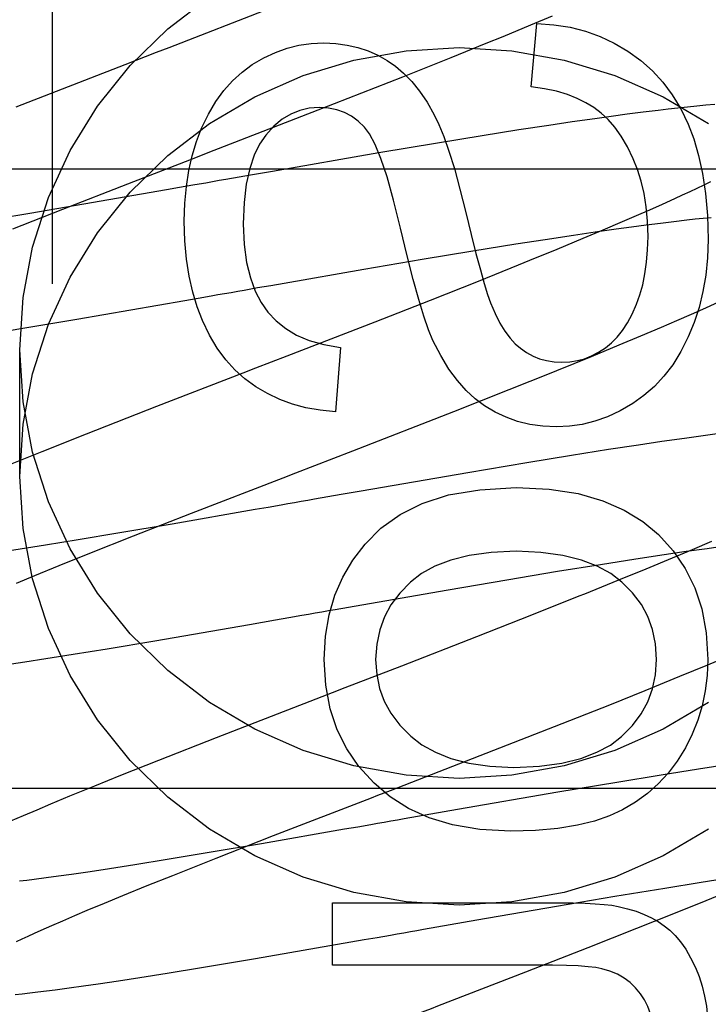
# Model space of a CAD drawing. Header units: inches. Extents: x 0 to 184, y 0 to 119.
# Tile 43 of 115: x 85.645 to 85.768, y 44.368 to 44.543. Entities that reach past the tile are written whole.
import ezdxf

# ---------------------------------------------------------------- set-up
doc = ezdxf.new("R2010")
doc.units = ezdxf.units.IN
doc.header["$LTSCALE"] = 10.121375
doc.header["$MEASUREMENT"] = 0
doc.linetypes.add('HIDDEN', pattern=[0.2, 0.1, -0.1])
doc.layers.add('DEFAULT_2', color=8, linetype='HIDDEN')

msp = doc.modelspace()

# ---------------------------------------------------------------- linework, layer by layer
at = {"layer": 'DEFAULT_2', "color": 8, "linetype": 'HIDDEN'}
for p, q in [((85.65099, 45.10101), (85.65099, 44.49621)), ((85.73114, 44.54018), (85.73607, 44.54222)), ((85.73607, 44.54222), (85.73988, 44.54382)), ((85.73611, 44.53122), (85.73709, 44.54245)), ((85.72189, 44.53643), (85.72811, 44.53894)), ((85.72811, 44.53894), (85.73114, 44.54018)), ((85.66948, 44.53729), (85.66392, 44.53514)), ((85.71333, 44.53301), (85.72189, 44.53643)), ((85.66392, 44.53514), (85.64459, 44.52762)), ((85.70118, 44.52824), (85.71333, 44.53301)), ((85.67874, 44.51953), (85.70118, 44.52824)), ((85.75597, 44.52669), (85.75318, 44.52633)), ((85.75868, 44.52702), (85.75597, 44.52669)), ((85.76044, 44.52723), (85.75868, 44.52702)), ((85.76216, 44.52742), (85.76044, 44.52723)), ((85.76386, 44.5276), (85.76216, 44.52742)), ((85.76551, 44.52777), (85.76386, 44.5276)), ((85.76713, 44.52793), (85.76551, 44.52777)), ((85.76871, 44.52807), (85.76713, 44.52793)), ((85.74338, 44.52497), (85.73925, 44.52436)), ((85.74739, 44.52555), (85.74338, 44.52497)), ((85.75032, 44.52595), (85.74739, 44.52555)), ((85.75318, 44.52633), (85.75032, 44.52595)), ((85.73394, 44.52355), (85.72737, 44.52251)), ((85.73925, 44.52436), (85.73394, 44.52355)), ((85.71948, 44.52122), (85.70906, 44.51947)), ((85.72737, 44.52251), (85.71948, 44.52122)), ((85.70906, 44.51947), (85.69014, 44.5162)), ((85.80079, 44.51661), (85.30079, 44.51661)), ((85.69014, 44.5162), (85.68658, 44.51558)), ((85.68421, 44.51517), (85.68185, 44.51475)), ((85.68658, 44.51558), (85.68421, 44.51517)), ((85.76797, 44.51434), (85.76679, 44.51377)), ((85.65293, 44.50951), (85.66446, 44.514)), ((85.67134, 44.51291), (85.65666, 44.51036)), ((85.67365, 44.51332), (85.67134, 44.51291)), ((85.67598, 44.51372), (85.67365, 44.51332)), ((85.76427, 44.51257), (85.76293, 44.51195)), ((85.76555, 44.51318), (85.76427, 44.51257)), ((85.76679, 44.51377), (85.76555, 44.51318)), ((85.76155, 44.51131), (85.75938, 44.51033)), ((85.76293, 44.51195), (85.76155, 44.51131)), ((85.64404, 44.50601), (85.65293, 44.50951)), ((85.65666, 44.51036), (85.64705, 44.50872)), ((85.75711, 44.50932), (85.75474, 44.50828)), ((85.75938, 44.51033), (85.75711, 44.50932)), ((85.64705, 44.50872), (85.63997, 44.50755)), ((85.75474, 44.50828), (85.75228, 44.50722)), ((85.75906, 44.50702), (85.76147, 44.50731)), ((85.76147, 44.50731), (85.76378, 44.50758)), ((85.76378, 44.50758), (85.76525, 44.50774)), ((85.76525, 44.50774), (85.76668, 44.50789)), ((85.76668, 44.50789), (85.76806, 44.50802)), ((85.74886, 44.50576), (85.7453, 44.50426)), ((85.74749, 44.50546), (85.75123, 44.50599)), ((85.75228, 44.50722), (85.74886, 44.50576)), ((85.75123, 44.50599), (85.75393, 44.50636)), ((85.75393, 44.50636), (85.75654, 44.5067)), ((85.75654, 44.5067), (85.75906, 44.50702)), ((85.73335, 44.50331), (85.73857, 44.50412)), ((85.73857, 44.50412), (85.74361, 44.50489)), ((85.7453, 44.50426), (85.74064, 44.50233)), ((85.74361, 44.50489), (85.74749, 44.50546)), ((85.71677, 44.50059), (85.72576, 44.50208)), ((85.72576, 44.50208), (85.73335, 44.50331)), ((85.74064, 44.50233), (85.7358, 44.50034)), ((85.70636, 44.49882), (85.71677, 44.50059)), ((85.7358, 44.50034), (85.73381, 44.49953)), ((85.69224, 44.49636), (85.70636, 44.49882)), ((85.73381, 44.49953), (85.72666, 44.49666)), ((85.68515, 44.49512), (85.68751, 44.49554)), ((85.68751, 44.49554), (85.68987, 44.49595)), ((85.68987, 44.49595), (85.69224, 44.49636)), ((85.72666, 44.49666), (85.71817, 44.49329)), ((85.65538, 44.48995), (85.67461, 44.49328)), ((85.67461, 44.49328), (85.67694, 44.49368)), ((85.67694, 44.49368), (85.67927, 44.49409)), ((85.71817, 44.49329), (85.70832, 44.48944)), ((85.76456, 44.49085), (85.7671, 44.49198)), ((85.7671, 44.49198), (85.76955, 44.49309)), ((85.6458, 44.48834), (85.65538, 44.48995)), ((85.76195, 44.48971), (85.76456, 44.49085)), ((85.63972, 44.48734), (85.6458, 44.48834)), ((85.70832, 44.48944), (85.69271, 44.48338)), ((85.75556, 44.48698), (85.75925, 44.48855)), ((85.75925, 44.48855), (85.76195, 44.48971)), ((85.75173, 44.48537), (85.75556, 44.48698)), ((85.64529, 44.46203), (85.64529, 44.48452)), ((85.70222, 44.48493), (85.70136, 44.47351)), ((85.7468, 44.48333), (85.75173, 44.48537)), ((85.69271, 44.48338), (85.68712, 44.48122)), ((85.7322, 44.47744), (85.73963, 44.48042)), ((85.72235, 44.47355), (85.7322, 44.47744)), ((85.66957, 44.47442), (85.65706, 44.46952)), ((85.70441, 44.46656), (85.72235, 44.47355)), ((85.65706, 44.46952), (85.64918, 44.4664)), ((85.76332, 44.46877), (85.75929, 44.4682)), ((85.76626, 44.46918), (85.76332, 44.46877)), ((85.76912, 44.46956), (85.76626, 44.46918)), ((85.75516, 44.46759), (85.74983, 44.46677)), ((85.75929, 44.4682), (85.75516, 44.46759)), ((85.64918, 44.4664), (85.64356, 44.46414)), ((85.6943, 44.46265), (85.70441, 44.46656)), ((85.74324, 44.46573), (85.73533, 44.46444)), ((85.74983, 44.46677), (85.74324, 44.46573)), ((85.73533, 44.46444), (85.72488, 44.46268)), ((85.72488, 44.46268), (85.7059, 44.45941)), ((85.69996, 44.45837), (85.69759, 44.45795)), ((85.70233, 44.45878), (85.69996, 44.45837)), ((85.7059, 44.45941), (85.70233, 44.45878)), ((85.69171, 44.45692), (85.68937, 44.45651)), ((85.66546, 44.45144), (85.67575, 44.45547)), ((85.68705, 44.45611), (85.67234, 44.45355)), ((85.68937, 44.45651), (85.68705, 44.45611)), ((85.67234, 44.45355), (85.6627, 44.45191)), ((85.6627, 44.45191), (85.65561, 44.45073)), ((85.65771, 44.44837), (85.66546, 44.45144)), ((85.64986, 44.44981), (85.64533, 44.4491)), ((85.65561, 44.45073), (85.64986, 44.44981)), ((85.76811, 44.45044), (85.76469, 44.44898)), ((85.76735, 44.44924), (85.77004, 44.44961)), ((85.64533, 44.4491), (85.6419, 44.44858)), ((85.65224, 44.44618), (85.65771, 44.44837)), ((85.75471, 44.44739), (85.75975, 44.44815)), ((85.75975, 44.44815), (85.76362, 44.44871)), ((85.76469, 44.44898), (85.76113, 44.44748)), ((85.76362, 44.44871), (85.76735, 44.44924)), ((85.64793, 44.44443), (85.65224, 44.44618)), ((85.7408, 44.44517), (85.74843, 44.4464)), ((85.74843, 44.4464), (85.75471, 44.44739)), ((85.76113, 44.44748), (85.75648, 44.44555)), ((85.64466, 44.44308), (85.64793, 44.44443)), ((85.73178, 44.44367), (85.7408, 44.44517)), ((85.75648, 44.44555), (85.75164, 44.44357)), ((85.72134, 44.44189), (85.73178, 44.44367)), ((85.706, 44.43922), (85.72134, 44.44189)), ((85.70364, 44.43881), (85.706, 44.43922)), ((85.74457, 44.44072), (85.73616, 44.43737)), ((85.69304, 44.43695), (85.69539, 44.43736)), ((85.70127, 44.43839), (85.70364, 44.43881)), ((85.73616, 44.43737), (85.72639, 44.43353)), ((85.66927, 44.43283), (85.68608, 44.43573)), ((85.68608, 44.43573), (85.69071, 44.43654)), ((85.69071, 44.43654), (85.69304, 44.43695)), ((85.6608, 44.43142), (85.66927, 44.43283)), ((85.72639, 44.43353), (85.71305, 44.42834)), ((85.64991, 44.42967), (85.65474, 44.43043)), ((85.65474, 44.43043), (85.6608, 44.43142)), ((85.64261, 44.42857), (85.64618, 44.4291)), ((85.64618, 44.4291), (85.64991, 44.42967)), ((85.76252, 44.42652), (85.76746, 44.42856)), ((85.76746, 44.42856), (85.77129, 44.43016)), ((85.71305, 44.42834), (85.70299, 44.42445)), ((85.75638, 44.42402), (85.76252, 44.42652)), ((85.75005, 44.42147), (85.75638, 44.42402)), ((85.74026, 44.41759), (85.75005, 44.42147)), ((85.7246, 44.41148), (85.74026, 44.41759)), ((85.68014, 44.41559), (85.66992, 44.41158)), ((85.66992, 44.41158), (85.66314, 44.40888)), ((85.76581, 44.41001), (85.75922, 44.40897)), ((85.77113, 44.41082), (85.76581, 44.41001)), ((85.66314, 44.40888), (85.65852, 44.40701)), ((85.7513, 44.40768), (85.74084, 44.40592)), ((85.75922, 44.40897), (85.7513, 44.40768)), ((85.80079, 44.40661), (85.30079, 44.40661)), ((85.65852, 44.40701), (85.6541, 44.4052)), ((85.74084, 44.40592), (85.72303, 44.40285)), ((85.6541, 44.4052), (85.65072, 44.4038)), ((85.64827, 44.40276), (85.64589, 44.40175)), ((85.65072, 44.4038), (85.64827, 44.40276)), ((85.72303, 44.40285), (85.71827, 44.40202)), ((85.64589, 44.40175), (85.64362, 44.40076)), ((85.71589, 44.4016), (85.71352, 44.40119)), ((85.71827, 44.40202), (85.71589, 44.4016)), ((85.70296, 44.39934), (85.68823, 44.39678)), ((85.70529, 44.39974), (85.70296, 44.39934)), ((85.70763, 44.40015), (85.70529, 44.39974)), ((85.68013, 44.39421), (85.69036, 44.39821)), ((85.68823, 44.39678), (85.67857, 44.39513)), ((85.67147, 44.39395), (85.66571, 44.39303)), ((85.67857, 44.39513), (85.67147, 44.39395)), ((85.67244, 44.39116), (85.68013, 44.39421)), ((85.66118, 44.39232), (85.65774, 44.3918)), ((85.66571, 44.39303), (85.66118, 44.39232)), ((85.64649, 44.39026), (85.64521, 44.3901)), ((85.64783, 44.39042), (85.64649, 44.39026)), ((85.64993, 44.39069), (85.64783, 44.39042)), ((85.65214, 44.39099), (85.64993, 44.39069)), ((85.65447, 44.39132), (85.65214, 44.39099)), ((85.65774, 44.3918), (85.65447, 44.39132)), ((85.6679, 44.38934), (85.67244, 44.39116)), ((85.7663, 44.38994), (85.77149, 44.39075)), ((85.6636, 44.38759), (85.6679, 44.38934)), ((85.75094, 44.38744), (85.75985, 44.38891)), ((85.75985, 44.38891), (85.7663, 44.38994)), ((85.77199, 44.38864), (85.76712, 44.38665)), ((85.66033, 44.38624), (85.6636, 44.38759)), ((85.74058, 44.38569), (85.75094, 44.38744)), ((85.76712, 44.38665), (85.76106, 44.38421)), ((85.65503, 44.38401), (85.65724, 44.38495)), ((85.65724, 44.38495), (85.66033, 44.38624)), ((85.70081, 44.38627), (85.7412, 44.38627)), ((85.70081, 44.37522), (85.70081, 44.38627)), ((85.72646, 44.38324), (85.74058, 44.38569)), ((85.65095, 44.38225), (85.65294, 44.38311)), ((85.65294, 44.38311), (85.65503, 44.38401)), ((85.72173, 44.38242), (85.72646, 44.38324)), ((85.76106, 44.38421), (85.75479, 44.3817)), ((85.6479, 44.38089), (85.64908, 44.38142)), ((85.64908, 44.38142), (85.65095, 44.38225)), ((85.717, 44.38159), (85.71936, 44.382)), ((85.71936, 44.382), (85.72173, 44.38242)), ((85.75479, 44.3817), (85.74617, 44.3783)), ((85.64469, 44.3794), (85.6457, 44.37988)), ((85.6457, 44.37988), (85.64677, 44.38037)), ((85.64677, 44.38037), (85.6479, 44.38089)), ((85.68716, 44.3764), (85.70643, 44.37974)), ((85.70643, 44.37974), (85.70877, 44.38015)), ((85.70877, 44.38015), (85.71111, 44.38056)), ((85.74617, 44.3783), (85.73511, 44.37399)), ((85.67755, 44.37478), (85.68716, 44.3764)), ((85.67145, 44.37379), (85.67755, 44.37478)), ((85.73697, 44.37522), (85.70081, 44.37522)), ((85.66282, 44.37243), (85.66657, 44.37301)), ((85.66657, 44.37301), (85.67145, 44.37379)), ((85.65, 44.37063), (85.65158, 44.37084)), ((85.65158, 44.37084), (85.65405, 44.37117)), ((85.65405, 44.37117), (85.65659, 44.37152)), ((85.65659, 44.37152), (85.65921, 44.3719)), ((85.65921, 44.3719), (85.66282, 44.37243)), ((85.64443, 44.36999), (85.6457, 44.37013)), ((85.6457, 44.37013), (85.64705, 44.37028)), ((85.64705, 44.37028), (85.64849, 44.37045)), ((85.64849, 44.37045), (85.65, 44.37063))]:
    msp.add_line(p, q, dxfattribs=at)
for points in [[(85.64529, 44.48452), (85.64587, 44.49377), (85.64755, 44.50275), (85.65036, 44.51153), (85.65422, 44.51992), (85.6591, 44.52778), (85.6649, 44.53502), (85.67157, 44.54152), (85.67898, 44.5472)], [(85.68966, 44.54511), (85.67172, 44.53816), (85.66948, 44.53729)], [(85.73709, 44.54245), (85.74012, 44.54225), (85.74301, 44.5418), (85.74573, 44.54111), (85.74833, 44.54017), (85.75086, 44.53898), (85.7533, 44.53754)], [(85.68656, 44.53515), (85.68862, 44.53636), (85.69069, 44.53733), (85.69275, 44.53807), (85.69486, 44.53859), (85.69704, 44.53891), (85.69927, 44.53902)], [(85.69927, 44.53902), (85.70141, 44.53891), (85.70343, 44.53864), (85.70532, 44.53821), (85.70712, 44.5376), (85.70885, 44.53683), (85.71051, 44.53589)], [(85.64529, 44.46203), (85.64587, 44.47128), (85.64755, 44.48026), (85.65036, 44.48904), (85.65422, 44.49742), (85.6591, 44.50529), (85.6649, 44.51253), (85.67157, 44.51903), (85.67898, 44.52471), (85.68704, 44.52946), (85.69563, 44.53324), (85.70462, 44.53597), (85.71389, 44.53763), (85.72329, 44.53818), (85.73269, 44.53763), (85.74195, 44.53597), (85.75095, 44.53324), (85.75953, 44.52946), (85.7676, 44.52471)], [(85.7533, 44.53754), (85.75558, 44.53588), (85.75766, 44.53404), (85.75951, 44.53203), (85.76117, 44.52981), (85.76266, 44.52733), (85.76398, 44.52459)], [(85.71051, 44.53589), (85.71199, 44.53486), (85.71345, 44.53361), (85.71488, 44.53214), (85.71627, 44.53044), (85.71761, 44.52848), (85.71889, 44.52626)], [(85.67756, 44.52385), (85.67876, 44.52637), (85.68007, 44.52862), (85.68151, 44.53058), (85.68306, 44.5323), (85.68475, 44.53383), (85.68656, 44.53515)], [(85.74722, 44.52754), (85.74584, 44.52839), (85.74428, 44.52916), (85.74255, 44.52984), (85.74062, 44.53042), (85.73847, 44.53088), (85.73611, 44.53122)], [(85.69847, 44.52754), (85.69669, 44.5274), (85.695, 44.52701), (85.69342, 44.52638), (85.6919, 44.52546), (85.69041, 44.5242), (85.68896, 44.52262)], [(85.70647, 44.52405), (85.70535, 44.52513), (85.70416, 44.526), (85.70292, 44.52666), (85.70158, 44.52713), (85.70009, 44.52743), (85.69847, 44.52754)], [(85.75423, 44.51845), (85.7532, 44.52056), (85.75211, 44.52242), (85.75096, 44.52402), (85.74976, 44.52539), (85.74852, 44.52656), (85.74722, 44.52754)], [(85.71889, 44.52626), (85.71971, 44.52455), (85.72058, 44.52239), (85.7215, 44.51979), (85.72246, 44.5167), (85.72346, 44.51305), (85.72451, 44.50887)], [(85.67447, 44.50734), (85.67458, 44.51052), (85.67485, 44.51352), (85.6753, 44.51633), (85.67591, 44.51898), (85.67666, 44.52148), (85.67756, 44.52385)], [(85.7129, 44.50611), (85.71167, 44.51111), (85.7105, 44.51525), (85.7094, 44.51849), (85.70837, 44.52097), (85.70739, 44.52284), (85.70647, 44.52405)], [(85.76398, 44.52459), (85.76498, 44.52197), (85.76584, 44.51904), (85.76655, 44.51582), (85.76708, 44.51227), (85.76741, 44.50835), (85.76754, 44.50408)], [(85.68896, 44.52262), (85.68786, 44.52105), (85.68691, 44.51908), (85.68611, 44.51673), (85.6855, 44.51395), (85.68512, 44.51064), (85.68497, 44.50685)], [(85.66446, 44.514), (85.67651, 44.51867), (85.67874, 44.51953)], [(85.75686, 44.50464), (85.75677, 44.50735), (85.75654, 44.50988), (85.75615, 44.51225), (85.75563, 44.51446), (85.75499, 44.51653), (85.75423, 44.51845)], [(85.68185, 44.51475), (85.68067, 44.51455), (85.6795, 44.51434), (85.67832, 44.51413), (85.67715, 44.51393), (85.67598, 44.51372)], [(85.67772, 44.48972), (85.67679, 44.49214), (85.67601, 44.49476), (85.67536, 44.49757), (85.67488, 44.50059), (85.67459, 44.50385), (85.67447, 44.50734)], [(85.72451, 44.50887), (85.72545, 44.505), (85.7263, 44.50162), (85.72708, 44.49871), (85.72777, 44.49628), (85.72837, 44.49433), (85.72889, 44.49286)], [(85.68497, 44.50685), (85.68514, 44.50321), (85.68555, 44.50001), (85.68622, 44.49726), (85.6871, 44.4949), (85.68813, 44.49288), (85.68935, 44.49121)], [(85.71866, 44.48618), (85.71788, 44.48805), (85.71703, 44.49047), (85.71612, 44.49342), (85.71513, 44.49698), (85.71406, 44.50121), (85.7129, 44.50611)], [(85.75482, 44.49261), (85.75541, 44.49427), (85.75591, 44.49607), (85.75631, 44.49799), (85.75661, 44.50005), (85.75679, 44.50227), (85.75686, 44.50464)], [(85.76754, 44.50408), (85.76742, 44.50084), (85.76712, 44.49776), (85.76661, 44.49483), (85.76592, 44.49204), (85.76506, 44.48935), (85.76402, 44.48678)], [(85.67927, 44.49409), (85.68045, 44.4943), (85.68162, 44.49451), (85.6828, 44.49471), (85.68397, 44.49492), (85.68515, 44.49512)], [(85.72889, 44.49286), (85.72971, 44.49093), (85.73056, 44.48925), (85.73145, 44.48781), (85.73235, 44.4866), (85.73328, 44.48558), (85.73422, 44.48477)], [(85.74931, 44.48487), (85.75035, 44.48572), (85.75135, 44.48673), (85.7523, 44.48791), (85.7532, 44.48927), (85.75404, 44.49084), (85.75482, 44.49261)], [(85.68935, 44.49121), (85.6908, 44.48965), (85.6925, 44.48828), (85.69443, 44.48712), (85.69666, 44.48616), (85.69926, 44.48543), (85.70222, 44.48493)], [(85.68719, 44.47795), (85.68527, 44.47935), (85.68349, 44.48095), (85.68186, 44.48275), (85.68035, 44.48479), (85.67898, 44.48711), (85.67772, 44.48972)], [(85.76402, 44.48678), (85.7627, 44.48419), (85.76126, 44.48186), (85.75969, 44.47981), (85.75799, 44.478), (85.75614, 44.47637), (85.75414, 44.47495)], [(85.7676, 44.42185), (85.75953, 44.4171), (85.75095, 44.41332), (85.74195, 44.41059), (85.73269, 44.40893), (85.72329, 44.40838), (85.71389, 44.40893), (85.70462, 44.41059), (85.69563, 44.41332), (85.68704, 44.4171), (85.67898, 44.42185), (85.67157, 44.42753), (85.6649, 44.43403), (85.6591, 44.44127), (85.65422, 44.44913), (85.65036, 44.45752), (85.64755, 44.4663), (85.64587, 44.47528), (85.64529, 44.48452)], [(85.72783, 44.47458), (85.72618, 44.4758), (85.72457, 44.4773), (85.72301, 44.47904), (85.72149, 44.48109), (85.72005, 44.48347), (85.71866, 44.48618)], [(85.73422, 44.48477), (85.7353, 44.48401), (85.73643, 44.4834), (85.7376, 44.48292), (85.73884, 44.48258), (85.74016, 44.48237), (85.74157, 44.48229)], [(85.74157, 44.48229), (85.74297, 44.48236), (85.74431, 44.48258), (85.74559, 44.48292), (85.74684, 44.48341), (85.74808, 44.48406), (85.74931, 44.48487)], [(85.73963, 44.48042), (85.74067, 44.48084), (85.7468, 44.48333)], [(85.68712, 44.48122), (85.6849, 44.48035), (85.66957, 44.47442)], [(85.70136, 44.47351), (85.69865, 44.47376), (85.69609, 44.47421), (85.6937, 44.47485), (85.69144, 44.47569), (85.68926, 44.47672), (85.68719, 44.47795)], [(85.74059, 44.47081), (85.73815, 44.47093), (85.73585, 44.47126), (85.73369, 44.47179), (85.73164, 44.47253), (85.72969, 44.47345), (85.72783, 44.47458)], [(85.75414, 44.47495), (85.75189, 44.47364), (85.74964, 44.47259), (85.74741, 44.4718), (85.74517, 44.47125), (85.74289, 44.47092), (85.74059, 44.47081)], [(85.7676, 44.39936), (85.75953, 44.39461), (85.75095, 44.39083), (85.74195, 44.3881), (85.73269, 44.38643), (85.72329, 44.38588), (85.71389, 44.38643), (85.70462, 44.3881), (85.69563, 44.39083), (85.68704, 44.39461), (85.67898, 44.39936), (85.67157, 44.40504), (85.6649, 44.41153), (85.6591, 44.41878), (85.65422, 44.42664), (85.65036, 44.43503), (85.64755, 44.44381), (85.64587, 44.45279), (85.64529, 44.46203)], [(85.67575, 44.45547), (85.69207, 44.46179), (85.6943, 44.46265)], [(85.70659, 44.44999), (85.7094, 44.45283), (85.71281, 44.45523), (85.71674, 44.45722), (85.7214, 44.45872), (85.72698, 44.45966), (85.73341, 44.46007)], [(85.73341, 44.46007), (85.7393, 44.45974), (85.74446, 44.45896), (85.74886, 44.4577), (85.75263, 44.45604), (85.75593, 44.45403), (85.75871, 44.45167)], [(85.69759, 44.45795), (85.69641, 44.45775), (85.69523, 44.45754), (85.69406, 44.45733), (85.69288, 44.45713), (85.69171, 44.45692)], [(85.75871, 44.45167), (85.76133, 44.44879), (85.76348, 44.44564), (85.76517, 44.44225), (85.7664, 44.43849), (85.76717, 44.43422), (85.76748, 44.42949)], [(85.69933, 44.42949), (85.69958, 44.43364), (85.70021, 44.43745), (85.70123, 44.44091), (85.70263, 44.4441), (85.70442, 44.44714), (85.70659, 44.44999)], [(85.73341, 44.44871), (85.72898, 44.4485), (85.72511, 44.44799), (85.72181, 44.44716), (85.71902, 44.44606), (85.71663, 44.44477), (85.71468, 44.44325)], [(85.75221, 44.44326), (85.75025, 44.44477), (85.74785, 44.44607), (85.74504, 44.44716), (85.74173, 44.44799), (85.73784, 44.4485), (85.73341, 44.44871)], [(85.71468, 44.44325), (85.71276, 44.44129), (85.7112, 44.43923), (85.71003, 44.43709), (85.7092, 44.43478), (85.70868, 44.43224), (85.70848, 44.42949)], [(85.75164, 44.44357), (85.7456, 44.44113), (85.74457, 44.44072)], [(85.75839, 44.42949), (85.7582, 44.43227), (85.75768, 44.43483), (85.75685, 44.43713), (85.75568, 44.43927), (85.75413, 44.44133), (85.75221, 44.44326)], [(85.69539, 44.43736), (85.69656, 44.43757), (85.69774, 44.43777), (85.69891, 44.43798), (85.70009, 44.43818), (85.70127, 44.43839)], [(85.70819, 44.40753), (85.70552, 44.41047), (85.70334, 44.41365), (85.70163, 44.41703), (85.70041, 44.42073), (85.69964, 44.42491), (85.69933, 44.42949)], [(85.70848, 44.42949), (85.70867, 44.42683), (85.70919, 44.42435), (85.71001, 44.42208), (85.7112, 44.41994), (85.71278, 44.41786), (85.71474, 44.41586)], [(85.75212, 44.41582), (85.75408, 44.4178), (85.75566, 44.41987), (85.75685, 44.422), (85.75768, 44.42428), (85.7582, 44.42679), (85.75839, 44.42949)], [(85.76748, 44.42949), (85.76736, 44.42665), (85.76702, 44.42391), (85.76646, 44.42126), (85.76569, 44.4187), (85.7647, 44.41621), (85.76349, 44.41378)], [(85.70299, 44.42445), (85.70076, 44.42359), (85.68014, 44.41559)], [(85.71474, 44.41586), (85.71671, 44.41433), (85.71908, 44.41301), (85.72183, 44.41191), (85.72503, 44.41107), (85.72878, 44.41055), (85.73304, 44.41034)], [(85.73304, 44.41034), (85.73759, 44.41056), (85.74156, 44.41108), (85.74492, 44.41192), (85.74776, 44.41302), (85.75017, 44.41431), (85.75212, 44.41582)], [(85.76349, 44.41378), (85.76205, 44.41144), (85.76044, 44.40931), (85.75869, 44.40741), (85.75676, 44.4057), (85.75463, 44.40416), (85.75232, 44.40279)], [(85.69036, 44.39821), (85.70775, 44.40495), (85.70886, 44.40538), (85.70998, 44.40582), (85.71109, 44.40625), (85.7246, 44.41148)], [(85.73249, 44.39898), (85.72701, 44.39932), (85.72215, 44.40011), (85.71797, 44.40138), (85.71432, 44.40306), (85.71104, 44.4051), (85.70819, 44.40753)], [(85.75232, 44.40279), (85.75003, 44.40172), (85.74736, 44.40081), (85.74431, 44.40005), (85.74084, 44.39948), (85.73689, 44.39912), (85.73249, 44.39898)], [(85.71352, 44.40119), (85.71234, 44.40098), (85.71116, 44.40077), (85.70998, 44.40057), (85.7088, 44.40036), (85.70763, 44.40015)], [(85.7412, 44.38627), (85.74357, 44.38626), (85.74567, 44.3862), (85.7475, 44.38612), (85.74907, 44.38599), (85.75042, 44.38584), (85.75153, 44.38565)], [(85.75153, 44.38565), (85.75321, 44.38524), (85.75477, 44.38477), (85.75619, 44.38421), (85.75749, 44.3836), (85.75867, 44.38294), (85.75974, 44.38222)], [(85.71111, 44.38056), (85.71228, 44.38076), (85.71346, 44.38097), (85.71464, 44.38118), (85.71582, 44.38138), (85.717, 44.38159)], [(85.75974, 44.38222), (85.76074, 44.38143), (85.7617, 44.38047), (85.76265, 44.37933), (85.76356, 44.37802), (85.76443, 44.3765), (85.76527, 44.37479)], [(85.74864, 44.37457), (85.74759, 44.37477), (85.7462, 44.37493), (85.74447, 44.37506), (85.74237, 44.37515), (85.73987, 44.37521), (85.73697, 44.37522)], [(85.75552, 44.37014), (85.75464, 44.3712), (85.75366, 44.37213), (85.7526, 44.37292), (85.75143, 44.37358), (85.7501, 44.37413), (85.74864, 44.37457)], [(85.76527, 44.37479), (85.76593, 44.37317), (85.76647, 44.37148), (85.7669, 44.36972), (85.76722, 44.3679), (85.76741, 44.36598), (85.76748, 44.36399)], [(85.73511, 44.37399), (85.71944, 44.36791), (85.71832, 44.36748), (85.7172, 44.36705), (85.71609, 44.36662), (85.69336, 44.3578)], [(85.75796, 44.36178), (85.75788, 44.36353), (85.75766, 44.36513), (85.7573, 44.36657), (85.75682, 44.36788), (85.75623, 44.36907), (85.75552, 44.37014)]]:
    msp.add_lwpolyline(points, dxfattribs=at)

doc.saveas('drawing.dxf')
